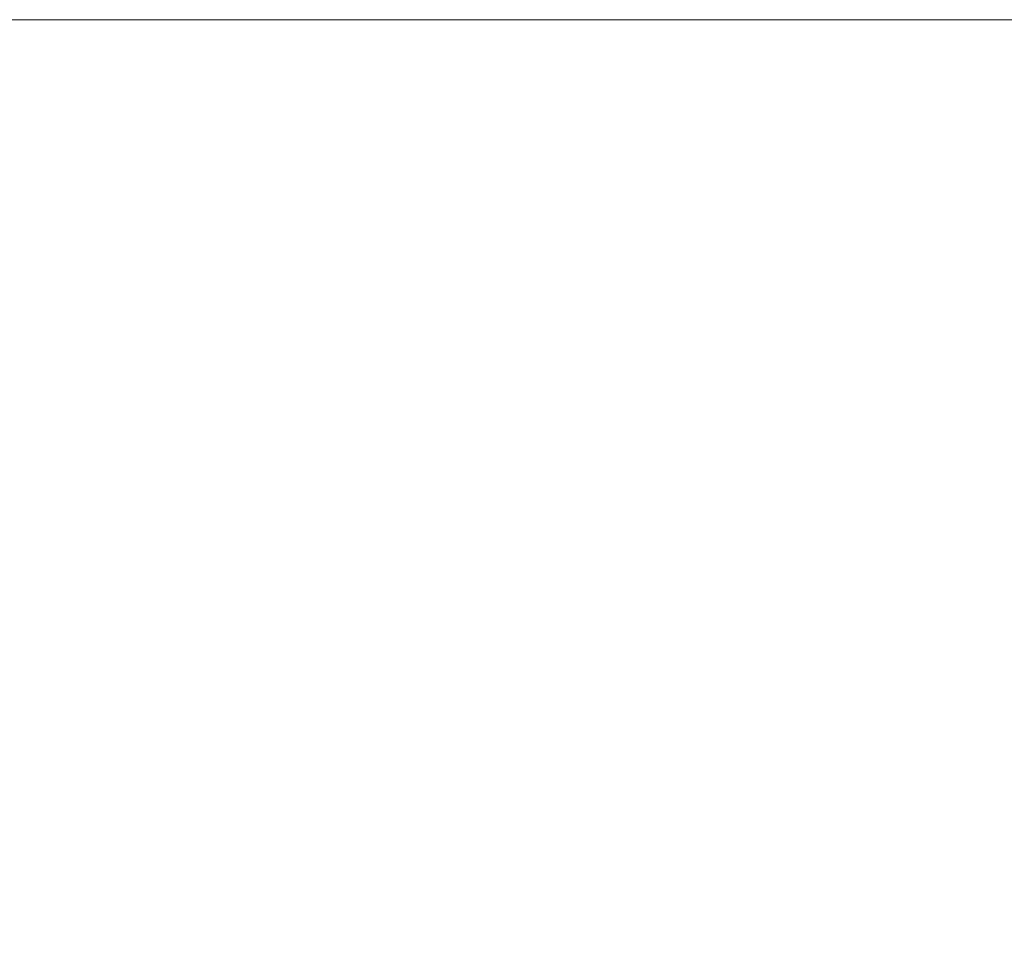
# Model space of a CAD drawing. Header units: inches. Extents: x -654 to -42, y 299 to 609.
# Tile 220 of 256: x -405.539 to -404.6, y 301.06 to 301.946. Entities that reach past the tile are written whole.
import ezdxf

# ---------------------------------------------------------------- set-up
doc = ezdxf.new("R2010")
doc.units = ezdxf.units.IN
doc.header["$MEASUREMENT"] = 0
doc.layers.add('A-FLOR-HRAL', color=1, linetype='Continuous', lineweight=9)

# ---------------------------------------------------------------- blocks, each defined once
blk = doc.blocks.new('Railing - Railing-1129684-_3D_')
at = {"layer": 'A-FLOR-HRAL'}
mesh = blk.add_polyface(dxfattribs=at)
corners = [(-652.58199, 301.94639, 41), (-652.58199, 298.94639, 41), (-400.58199, 298.94639, 41), (-400.58199, 301.94639, 41)]
mesh.append_faces([[corners[k] for k in face] for face in [(0, 1, 2, 3)]])
mesh = blk.add_polyface(dxfattribs=at)
corners = [(-652.58199, 301.94639, 39), (-652.58199, 301.94639, 41), (-400.58199, 301.94639, 41), (-400.58199, 301.94639, 39)]
mesh.append_faces([[corners[k] for k in face] for face in [(3, 0, 1, 2)]])
mesh = blk.add_polyface(dxfattribs=at)
corners = [(-652.58199, 298.94639, 39), (-652.58199, 301.94639, 39), (-400.58199, 301.94639, 39), (-400.58199, 298.94639, 39)]
mesh.append_faces([[corners[k] for k in face] for face in [(0, 1, 2, 3)]])

msp = doc.modelspace()

# ---------------------------------------------------------------- block references
at = {"layer": 'A-FLOR-HRAL'}
msp.add_blockref('Railing - Railing-1129684-_3D_', (0, 0), dxfattribs=at)

doc.saveas('drawing.dxf')
